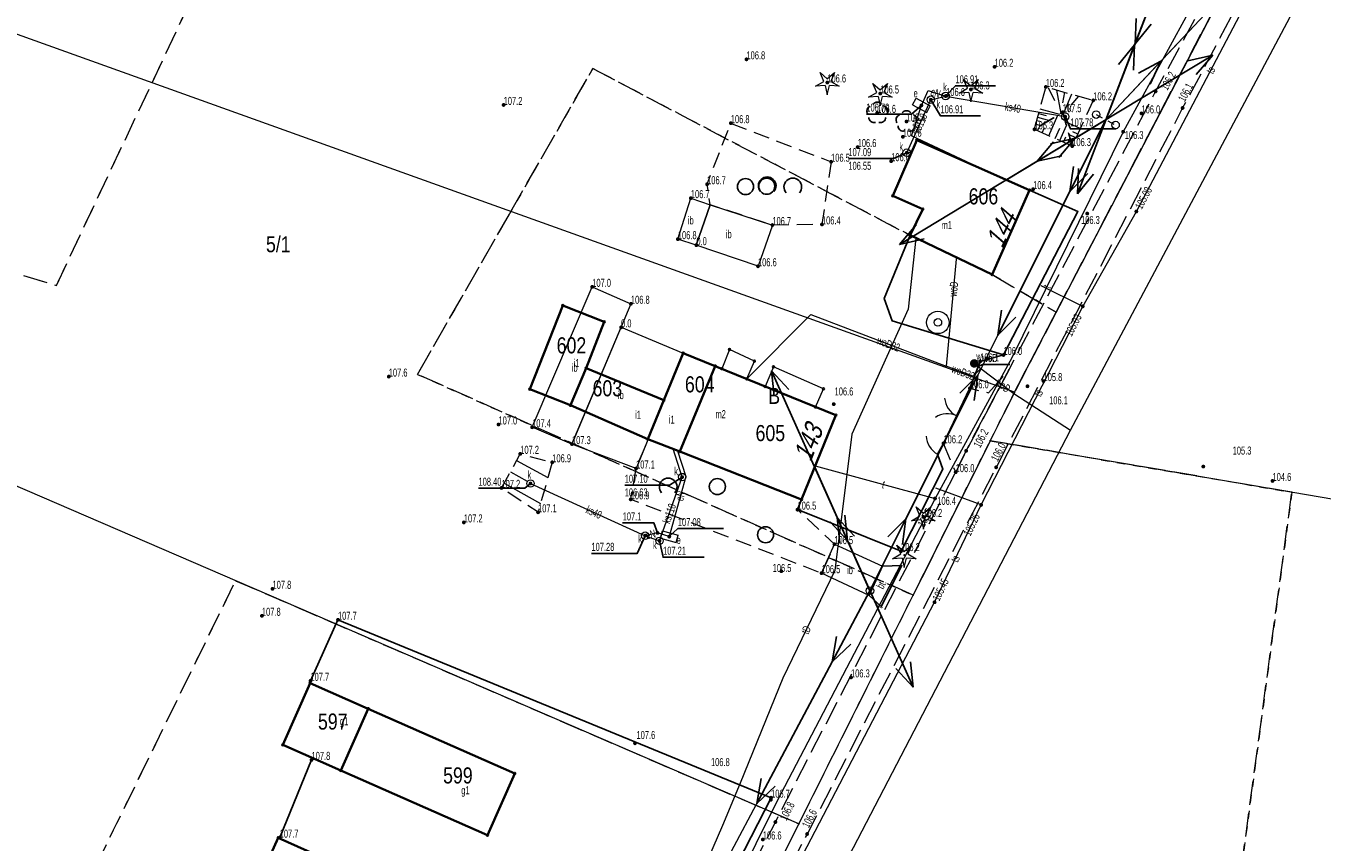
# Model space of a CAD drawing. Header units: inches. Extents: x 6497603 to 6502483, y 5925790 to 5934357.
# Tile 45 of 256: x 6499450 to 6499571, y 5926829 to 5926905. Entities that reach past the tile are written whole.
import ezdxf
from ezdxf.enums import TextEntityAlignment as Align

# ---------------------------------------------------------------- set-up
doc = ezdxf.new("R2010")
doc.units = ezdxf.units.IN
doc.header["$MEASUREMENT"] = 0
for name, pattern in [('1.5_0.75', [2.25, 1.5, -0.75]), ('2.25_0.75', [3, 2.25, -0.75]), ('219-1000', [0, 0]), ('egkk-1000', [3, 2.25, -0.75]), ('egug-1000', [1.5, 0.75, -0.75]), ('otob_1000', [0, 0]), ('otof_1000', [0, 0]), ('suep_nn_1000', [0, 0]), ('supp_1000', [1.25, 0.625, -0.625])]:
    doc.linetypes.add(name, pattern=pattern)
for name, color, linetype in [('000 Inne (niezydentyfikowane)', 7, 'Continuous'), ('203-punkt graniczny', 7, 'Continuous'), ('210-oznaczenie konturu użytku gruntowego', 7, 'Continuous'), ('211-numer działki ewidencyjnej', 7, 'Continuous'), ('217-kontur klasyfikacyjny', 7, 'Continuous'), ('218-kontur użytku gruntowego', 7, 'Continuous'), ('219-działka ewidencyjna', 7, 'Continuous'), ('238-Punkt adresowy budynku', 7, 'Continuous'), ('312-budynek ewidencyjny', 7, 'Continuous'), ('312-oznaczenie budynku ewidencyjnego', 7, 'Continuous'), ('312-oznaczenie budynku ewidencyjnego-Atr117', 7, 'Continuous'), ('brama', 7, 'Continuous'), ('drzewo iglaste', 7, 'Continuous'), ('drzewo liściaste', 7, 'Continuous'), ('furtka', 7, 'Continuous'), ('inna budowla', 7, 'Continuous'), ('inna budowla-Atr17', 7, 'Continuous'), ('inny obiekt trwale związany z budynkiem (powierzchnia)', 7, 'Continuous'), ('jezdnia', 7, 'Continuous'), ('krawężnik', 7, 'Continuous'), ('obszar utwardzony', 7, 'Continuous'), ('obszar utwardzony-Atr17', 7, 'Continuous'), ('ogrodzenie trwałe', 7, 'Continuous'), ('pikieta naturalna', 7, 'Continuous'), ('pikieta naturalna-Atr2', 7, 'Continuous'), ('przewód elektroenergetyczny niskiego napięcia', 7, 'Continuous'), ('przewód elektroenergetyczny podziemny', 7, 'Continuous'), ('przewód elektroenergetyczny podziemny-Atr1', 7, 'Continuous'), ('przewód kanalizacyjny', 7, 'Continuous'), ('przewód kanalizacyjny-Atr1', 7, 'Continuous'), ('przewód telekomunikacyjny podziemny', 7, 'Continuous'), ('przewód telekomunikacyjny podziemny-Atr1', 7, 'Continuous'), ('przewód wodociągowy', 7, 'Continuous'), ('przewód wodociągowy-Atr1', 7, 'Continuous'), ('Punkt budynku', 7, 'Continuous'), ('rzędna', 7, 'Continuous'), ('rzędna-Atr2', 7, 'Continuous'), ('rzędna-Atr3', 7, 'Continuous'), ('skarpa nieumocniona', 7, 'Continuous'), ('studnia kanalizacyjna', 7, 'Continuous'), ('studnia kanalizacyjna-Atr17', 7, 'Continuous'), ('studnia zwykła', 7, 'Continuous'), ('szafa elektroenergetyczna lub kontener', 7, 'Continuous'), ('szafa elektroenergetyczna lub kontener-Atr17', 7, 'Continuous'), ('słup przewodów napowietrznych', 7, 'Continuous'), ('zadrzewienie  zakrzewienie', 7, 'Continuous'), ('zasuwa lub zawór', 7, 'Continuous'), ('zasuwa lub zawór-Atr17', 7, 'Continuous')]:
    doc.layers.add(name, color=color, linetype=linetype)
doc.styles.get("Standard").update_dxf_attribs({"font": 'arial.ttf'})
doc.linetypes.add('902-1000', pattern='A,5,0,[1,ksztalty.shx,S=1,R=0,X=0,Y=0],5', length=10)

# ---------------------------------------------------------------- blocks, each defined once
blk = doc.blocks.new('203')
at = {"linetype": 'Continuous', "lineweight": 0}
h = blk.add_hatch(color=0, dxfattribs=at)
edge = h.paths.add_edge_path()
edge.add_arc((0, 0), 0.09, 0, 360)
blk = doc.blocks.new('PUNKTBUD')
at = {"color": 0}
blk.add_circle((0, 0), 0.09, dxfattribs=at)
blk = doc.blocks.new('PW01')
at = {"linetype": 'Continuous', "lineweight": 13}
h = blk.add_hatch(color=0, dxfattribs=at)
edge = h.paths.add_edge_path()
edge.add_arc((0, 0), 0.18, 0, 360)
blk = doc.blocks.new('US13')
at = {"color": 0, "linetype": 'Continuous', "lineweight": 13}
for radius in [1.05, 0.35]:
    blk.add_circle((0, 0), radius, dxfattribs=at)
blk = doc.blocks.new('US15')
at = {"color": 0, "linetype": 'Continuous', "lineweight": 13}
blk.add_circle((0, 0), 0.35, dxfattribs=at)
blk = doc.blocks.new('US18')
at = {"color": 0, "linetype": 'Continuous', "lineweight": 13}
for p, q in [((-0.75, -0.35), (-0.75, 0.35)), ((-0.75, 0.35), (0.75, 0.35)), ((0.75, -0.35), (0.75, 0.35)), ((-0.75, -0.35), (0.75, -0.35))]:
    blk.add_line(p, q, dxfattribs=at)
blk = doc.blocks.new('OP011')
at = {"linetype": 'Continuous', "lineweight": 13}
h = blk.add_hatch(color=0, dxfattribs=at)
edge = h.paths.add_edge_path()
edge.add_arc((0, 0), 0.1, 0, 360)
at = {"color": 0, "linetype": 'Continuous', "lineweight": 13}
for p, q in [((-1.099, -0.357), (-0.324, 0.105)), ((-0.324, 0.105), (-0.679, 0.935)), ((-0.679, 0.935), (0, 0.341)), ((0, 0.341), (0.679, 0.935)), ((0.679, 0.935), (0.324, 0.105)), ((0.324, 0.105), (1.099, -0.357)), ((-0.2, -0.275), (-1.099, -0.357)), ((-0.2, -0.275), (0, -1.155)), ((0, -1.155), (0.2, -0.275)), ((1.099, -0.357), (0.2, -0.275))]:
    blk.add_line(p, q, dxfattribs=at)
blk = doc.blocks.new('OP021')
at = {"linetype": 'Continuous', "lineweight": 13}
h = blk.add_hatch(color=0, dxfattribs=at)
edge = h.paths.add_edge_path()
edge.add_arc((0, 0), 0.1, 0, 360)
at = {"color": 0, "linetype": 'Continuous', "lineweight": -3}
for centre, start, end in [((-0.476, 0.154), 110.388, 213.756), ((0, 0.5), 38.316, 141.684), ((0.476, 0.154), 326.244, 69.612), ((-0.294, -0.404), 182.272, 285.64), ((0.294, -0.404), 254.36, 357.728), ((0.294, -0.404), 254.36, 357.728)]:
    blk.add_arc(centre, 0.5, start, end, dxfattribs=at)
blk = doc.blocks.new('US25')
at = {"linetype": 'Continuous', "lineweight": 13}
h = blk.add_hatch(color=0, dxfattribs=at)
edge = h.paths.add_edge_path()
edge.add_arc((0, 0), 0.4, 0, 360)
blk = doc.blocks.new('SM05')
at = {"color": 0, "linetype": 'Continuous', "lineweight": 13}
blk.add_circle((0, 0), 0.35, dxfattribs=at)
blk = doc.blocks.new('SUEP1')
at = {"color": 0, "linetype": 'Continuous'}
for p, q in [((0, 0), (7.5, 0)), ((7.5, 0), (5.25, 0.75)), ((7.5, 0), (5.25, -0.75)), ((7.5, 0), (22.5, 0)), ((22.5, 0), (20.25, 0.75)), ((22.5, 0), (20.25, -0.75))]:
    blk.add_line(p, q, dxfattribs=at)
blk = doc.blocks.new('OTZK1')
at = {"color": 0, "linetype": 'Continuous'}
blk.add_circle((0, 0), 0.75, dxfattribs=at)
blk = doc.blocks.new('OTZK2')
at = {"color": 0, "linetype": 'Continuous'}
blk.add_arc((0, 0), 0.825, 318.85, 221.162, dxfattribs=at)
blk = doc.blocks.new('OK02')
at = {"color": 0, "linetype": 'Continuous', "lineweight": 0}
for centre, start, end in [((-2, 0), 0, 60), ((2, 0), 120, 180)]:
    blk.add_arc(centre, 2, start, end, dxfattribs=at)
blk = doc.blocks.new('OK04')
at = {"color": 0, "linetype": 'Continuous', "lineweight": 0}
blk.add_arc((2, 0), 2, 120, 180, dxfattribs=at)

msp = doc.modelspace()

# ---------------------------------------------------------------- linework, layer by layer
at = {"layer": '000 Inne (niezydentyfikowane)', "color": 7, "linetype": 'Continuous', "lineweight": 18, "flags": 128}
for points in [[(6499545.37, 5926899.56), (6499545.96, 5926898.35)], [(6499546.15, 5926899.33), (6499546.54, 5926897.15)], [(6499546.88, 5926899.13), (6499546.71, 5926898.14)], [(6499547.55, 5926898.94), (6499546.77, 5926897.08)], [(6499548.2, 5926898.76), (6499547.49, 5926897.92)], [(6499544.38, 5926896.79), (6499545.47, 5926896.5)], [(6499544.47, 5926897.13), (6499545.18, 5926896.95)], [(6499544.59, 5926897.57), (6499546.43, 5926897.08)], [(6499545.41, 5926895.07), (6499546.25, 5926896.98)], [(6499544.21, 5926896.14), (6499544.67, 5926896.02)], [(6499544.3, 5926896.5), (6499544.71, 5926896.39)], [(6499544.38, 5926895.53), (6499544.57, 5926895.95)], [(6499544.79, 5926895.35), (6499545.01, 5926895.85)], [(6499546.01, 5926894.81), (6499546.44, 5926895.78)], [(6499546.44, 5926894.62), (6499547.07, 5926896.03)], [(6499548.36, 5926895.74), (6499546.97, 5926896.37)], [(6499546.79, 5926894.46), (6499547.01, 5926894.96)], [(6499547.15, 5926894.3), (6499547.4, 5926894.86)], [(6499547.96, 5926894.86), (6499547.31, 5926895.15)], [(6499547.73, 5926894.35), (6499547.51, 5926894.45)], [(6499547.84, 5926894.6), (6499547.63, 5926894.7)], [(6499548.13, 5926895.22), (6499547.65, 5926895.44)], [(6499495.75, 5926864.76), (6499498.67, 5926863.15)], [(6499495.17, 5926863.7), (6499496.75, 5926862.83)], [(6499494.58, 5926862.63), (6499497.99, 5926860.75)]]:
    msp.add_lwpolyline(points, dxfattribs=at)
at = {"layer": '217-kontur klasyfikacyjny', "color": 3, "linetype": 'egkk-1000', "lineweight": 18, "flags": 128}
for points in [[(6499461.73, 5926900.02), (6499478.25, 5926935.06)], [(6499546.11, 5926878.6), (6499561.31, 5926907.78)], [(6499374.97, 5926904.24), (6499452.8, 5926881.1)], [(6499495.22, 5926888), (6499502.88, 5926901.33)], [(6499502.88, 5926901.33), (6499532.48, 5926885.77)], [(6499452.8, 5926881.1), (6499461.73, 5926900.02)], [(6499486.5, 5926872.79), (6499495.22, 5926888)], [(6499532.48, 5926885.77), (6499540.13, 5926882.1)], [(6499540.13, 5926882.1), (6499546.11, 5926878.6)], [(6499546.11, 5926878.6), (6499542.22, 5926871.13)], [(6499532.76, 5926852.18), (6499486.5, 5926872.79)], [(6499542.22, 5926871.13), (6499539.95, 5926866.59)], [(6499539.95, 5926866.59), (6499532.76, 5926852.18)], [(6499568.1, 5926861.79), (6499539.95, 5926866.59)], [(6499551.46, 5926737.46), (6499568.1, 5926861.79)], [(6499451.2, 5926816.1), (6499469.53, 5926853.53)], [(6499469.53, 5926853.53), (6499522.1, 5926830.83)], [(6499522.1, 5926830.83), (6499532.76, 5926852.18)], [(6499516.19, 5926819.07), (6499522.1, 5926830.83)]]:
    msp.add_lwpolyline(points, dxfattribs=at)
at = {"layer": '218-kontur użytku gruntowego', "color": 3, "linetype": 'egug-1000', "lineweight": 18, "flags": 128}
for points in [[(6499461.73, 5926900.02), (6499478.25, 5926935.06)], [(6499561.31, 5926907.78), (6499546.11, 5926878.6)], [(6499374.97, 5926904.24), (6499452.8, 5926881.1)], [(6499502.88, 5926901.33), (6499495.22, 5926888)], [(6499532.48, 5926885.77), (6499502.88, 5926901.33)], [(6499452.8, 5926881.1), (6499461.73, 5926900.02)], [(6499495.22, 5926888), (6499486.5, 5926872.79)], [(6499540.13, 5926882.1), (6499532.48, 5926885.77)], [(6499546.11, 5926878.6), (6499540.13, 5926882.1)], [(6499542.22, 5926871.13), (6499546.11, 5926878.6)], [(6499486.5, 5926872.79), (6499532.76, 5926852.18)], [(6499539.95, 5926866.59), (6499542.22, 5926871.13)], [(6499532.76, 5926852.18), (6499539.95, 5926866.59)], [(6499539.95, 5926866.59), (6499568.1, 5926861.79)], [(6499568.1, 5926861.79), (6499551.46, 5926737.46)], [(6499451.2, 5926816.1), (6499469.53, 5926853.53)], [(6499469.53, 5926853.53), (6499522.1, 5926830.83)], [(6499522.1, 5926830.83), (6499532.76, 5926852.18)], [(6499516.19, 5926819.07), (6499522.1, 5926830.83)]]:
    msp.add_lwpolyline(points, dxfattribs=at)
at = {"layer": '219-działka ewidencyjna', "color": 3, "linetype": '219-1000', "lineweight": 18, "flags": 128}
for points in [[(6499542.22, 5926871.13), (6499386.69, 5926926.96)], [(6499561.31, 5926907.78), (6499546.11, 5926878.6)], [(6499522.1, 5926830.83), (6499370.8, 5926896.16)], [(6499542.22, 5926871.13), (6499546.11, 5926878.6)], [(6499542.22, 5926871.13), (6499539.95, 5926866.59)], [(6499539.95, 5926866.59), (6499532.76, 5926852.18)], [(6499779.95, 5926825.6), (6499539.95, 5926866.59)], [(6499522.1, 5926830.83), (6499532.76, 5926852.18)], [(6499522.1, 5926830.83), (6499516.19, 5926819.07)]]:
    msp.add_lwpolyline(points, dxfattribs=at)
at = {"layer": '312-budynek ewidencyjny', "color": 7, "linetype": 'Continuous', "lineweight": 35, "flags": 128}
for points in [[(6499530.86, 5926889.45), (6499533.1, 5926894.66)], [(6499533.1, 5926894.66), (6499543.63, 5926889.99)], [(6499533.65, 5926888.21), (6499530.86, 5926889.45)], [(6499543.63, 5926889.99), (6499540.13, 5926882.1)], [(6499532.48, 5926885.77), (6499533.65, 5926888.21)], [(6499540.13, 5926882.1), (6499532.48, 5926885.77)], [(6499496.98, 5926871.4), (6499500.06, 5926879.22)], [(6499500.06, 5926879.22), (6499503.93, 5926877.69)], [(6499503.93, 5926877.69), (6499502.23, 5926873.38)], [(6499509.49, 5926870.38), (6499511.3, 5926874.78)], [(6499511.3, 5926874.78), (6499514.28, 5926873.57)], [(6499502.23, 5926873.38), (6499500.79, 5926869.9)], [(6499500.79, 5926869.9), (6499502.23, 5926873.38)], [(6499502.23, 5926873.38), (6499509.49, 5926870.38)], [(6499514.28, 5926873.57), (6499510.98, 5926865.58)], [(6499510.98, 5926865.58), (6499514.28, 5926873.57)], [(6499514.28, 5926873.57), (6499525.54, 5926868.97)], [(6499500.79, 5926869.9), (6499496.98, 5926871.4)], [(6499509.49, 5926870.38), (6499508, 5926866.75)], [(6499508, 5926866.75), (6499509.49, 5926870.38)], [(6499508, 5926866.75), (6499500.79, 5926869.9)], [(6499525.54, 5926868.97), (6499522.34, 5926861.12)], [(6499510.98, 5926865.58), (6499508, 5926866.75)], [(6499522.34, 5926861.12), (6499510.98, 5926865.58)], [(6499473.94, 5926838.2), (6499476.48, 5926843.97)], [(6499476.48, 5926843.97), (6499481.89, 5926841.58)], [(6499481.89, 5926841.58), (6499479.34, 5926835.82)], [(6499479.34, 5926835.82), (6499481.89, 5926841.58)], [(6499481.89, 5926841.58), (6499495.57, 5926835.54)], [(6499479.34, 5926835.82), (6499473.94, 5926838.2)], [(6499493.03, 5926829.78), (6499479.34, 5926835.82)], [(6499495.57, 5926835.54), (6499493.03, 5926829.78)], [(6499467.36, 5926815.84), (6499473.51, 5926829.53)], [(6499473.51, 5926829.53), (6499480.08, 5926826.58)]]:
    msp.add_lwpolyline(points, dxfattribs=at)
at = {"layer": 'brama', "color": 7, "linetype": 'otob_1000', "lineweight": 18, "flags": 128}
msp.add_lwpolyline([(6499535.59, 5926866.35), (6499538.06, 5926871.49)], dxfattribs=at)
at = {"layer": 'furtka', "color": 7, "linetype": 'otof_1000', "lineweight": 18, "flags": 128}
msp.add_lwpolyline([(6499535.04, 5926865.33), (6499535.59, 5926866.35)], dxfattribs=at)
at = {"layer": 'inna budowla', "color": 7, "linetype": 'Continuous', "lineweight": 18, "flags": 128}
for points in [[(6499512.01, 5926889.24), (6499513.83, 5926888.61), (6499512.52, 5926884.85), (6499510.8, 5926885.41)], [(6499513.83, 5926888.61), (6499519.62, 5926886.73), (6499518.28, 5926882.88), (6499512.52, 5926884.85)], [(6499502.81, 5926880.96), (6499506.42, 5926879.38), (6499500.92, 5926866.28), (6499497.2, 5926867.85)], [(6499505.5, 5926877.19), (6499511.3, 5926874.78), (6499506.9, 5926864), (6499500.92, 5926866.28)], [(6499525.41, 5926856.94), (6499529.9, 5926854.88), (6499528.65, 5926852.15), (6499524.21, 5926854.23)]]:
    msp.add_lwpolyline(points, close=True, dxfattribs=at)
at = {"layer": 'inny obiekt trwale związany z budynkiem (powierzchnia)', "color": 7, "linetype": 'Continuous', "lineweight": 18, "flags": 128}
for points in [[(6499517.25, 5926872.36), (6499517.94, 5926874.03), (6499515.62, 5926875.1), (6499514.9, 5926873.32)], [(6499523.65, 5926869.74), (6499524.39, 5926871.44), (6499519.72, 5926873.5), (6499518.95, 5926871.66)]]:
    msp.add_lwpolyline(points, close=True, dxfattribs=at)
at = {"layer": 'jezdnia', "color": 7, "linetype": '2.25_0.75', "lineweight": 18, "flags": 128}
for points in [[(6499594.03, 5926968.7), (6499608.23, 5926993.94), (6499613.41, 5927002.04), (6499621.69, 5927012.54), (6499628.91, 5927020.73), (6499658.69, 5927052.27), (6499694.42, 5927090.04), (6499695.69, 5927091.56), (6499696.52, 5927093.01), (6499697.02, 5927094.8), (6499696.81, 5927096.76), (6499696.37, 5927097.93), (6499704.45, 5927090.13), (6499702.54, 5927090.13), (6499699.95, 5927089.7), (6499698.13, 5927088.81), (6499696.7, 5927087.61), (6499661, 5927050.2), (6499630.74, 5927018.76), (6499623.79, 5927010.65), (6499615.99, 5927000.19), (6499611.02, 5926992.4), (6499596.89, 5926966.68), (6499595.17, 5926963.14), (6499590.87, 5926956.04), (6499575.19, 5926930.08), (6499557.91, 5926897.66), (6499540.5, 5926864.11), (6499522.86, 5926829.88), (6499504.38, 5926794.53), (6499497.13, 5926781.9), (6499486.68, 5926762.57), (6499470.04, 5926728.71), (6499451.61, 5926693.91), (6499434.24, 5926660.55), (6499433.39, 5926658.93), (6499431.73, 5926655.84), (6499416.3, 5926625.21), (6499397.09, 5926589.53), (6499378.41, 5926553.68), (6499360.52, 5926518.54), (6499343.42, 5926486.51), (6499324.35, 5926453.27), (6499305.79, 5926421.82), (6499289.18, 5926391.25), (6499285.67, 5926384.56), (6499285.25, 5926381.1), (6499285.74, 5926379.01), (6499286.56, 5926377.39), (6499288.53, 5926375.93), (6499289.57, 5926374.85), (6499272.96, 5926374.41), (6499273.92, 5926374.76), (6499276.08, 5926375.76), (6499277.62, 5926377.1), (6499278.75, 5926378.57), (6499282.19, 5926385.71), (6499303.36, 5926423.18), (6499322, 5926454.56), (6499322.53, 5926455.52), (6499326.43, 5926462.52), (6499337.21, 5926481.97), (6499339.91, 5926486.81), (6499340.48, 5926487.84), (6499346.96, 5926500.28), (6499350.25, 5926506.59), (6499357.34, 5926520.19), (6499365.04, 5926534.01), (6499367.84, 5926539.94), (6499375.48, 5926555.45), (6499394.05, 5926591.24), (6499407.27, 5926615.69), (6499411.12, 5926622.8), (6499413.34, 5926626.91), (6499431.25, 5926661.81), (6499448.95, 5926695.56), (6499466.94, 5926730.26), (6499483.97, 5926764.32), (6499493.97, 5926782.93), (6499502.02, 5926796.26), (6499505.18, 5926802.4), (6499507.13, 5926806.18), (6499519.9, 5926831), (6499536.73, 5926863.66), (6499537.71, 5926865.65), (6499541.71, 5926873.24), (6499555.39, 5926899.21), (6499563.48, 5926914.1), (6499567.48, 5926921.45), (6499572.99, 5926931.59)], [(6499541.71, 5926873.24), (6499537.71, 5926865.65), (6499536.73, 5926863.66), (6499535.59, 5926866.35), (6499538.06, 5926871.49), (6499539.79, 5926871.07)]]:
    msp.add_lwpolyline(points, close=True, dxfattribs=at)
at = {"layer": 'krawężnik', "color": 7, "linetype": 'Continuous', "lineweight": 25, "flags": 128}
msp.add_lwpolyline([(6499529.9, 5926854.88), (6499531.69, 5926854.96), (6499529.78, 5926851.12), (6499528.65, 5926852.15)], dxfattribs=at)
at = {"layer": 'obszar utwardzony', "color": 7, "linetype": '2.25_0.75', "lineweight": 18, "flags": 128}
msp.add_lwpolyline([(6499528.65, 5926852.15), (6499529.9, 5926854.88), (6499531.69, 5926854.96), (6499529.78, 5926851.12)], close=True, dxfattribs=at)
at = {"layer": 'ogrodzenie trwałe', "color": 7, "linetype": '902-1000', "lineweight": 25, "flags": 128}
for points in [[(6499543.63, 5926889.99), (6499548.14, 5926887.99), (6499541.19, 5926874.6), (6499539.02, 5926874), (6499538.06, 5926871.49), (6499535.59, 5926866.35), (6499535.04, 5926865.33), (6499535.54, 5926863.95), (6499531.63, 5926856.29), (6499521.97, 5926860.16), (6499522.34, 5926861.12)], [(6499532.48, 5926885.77), (6499530.06, 5926879.86), (6499530.8, 5926877.79), (6499541.19, 5926874.6)], [(6499476.51, 5926844.18), (6499479.08, 5926849.88), (6499519.5, 5926833.27), (6499507.04, 5926808.91), (6499505.19, 5926809.84)], [(6499473.64, 5926829.54), (6499476.61, 5926836.8)]]:
    msp.add_lwpolyline(points, dxfattribs=at)
at = {"layer": 'przewód elektroenergetyczny niskiego napięcia', "color": 1, "linetype": 'suep_nn_1000', "lineweight": 18, "flags": 128}
for points in [[(6499550.75, 5926896.56), (6499584.26, 5926932.23)], [(6499550.75, 5926896.56), (6499556.15, 5926910.65)], [(6499528.73, 5926852.59), (6499550.75, 5926896.56)], [(6499541.46, 5926890.95), (6499550.75, 5926896.56)], [(6499528.73, 5926852.59), (6499523.57, 5926864.13)], [(6499505.49, 5926808.84), (6499528.73, 5926852.59)]]:
    msp.add_lwpolyline(points, dxfattribs=at)
at = {"layer": 'przewód elektroenergetyczny podziemny', "color": 1, "linetype": 'Continuous', "lineweight": 18, "flags": 128}
for points in [[(6499533.53, 5926897.9), (6499534.17, 5926899.29), (6499535.79, 5926898.77)], [(6499539.31, 5926891.9), (6499532.6, 5926895.05), (6499533.53, 5926897.9)], [(6499510.78, 5926865.66), (6499511.54, 5926863.26), (6499510, 5926857.64)], [(6499510, 5926857.64), (6499508.9, 5926857.99), (6499507.75, 5926857.73)]]:
    msp.add_lwpolyline(points, dxfattribs=at)
at = {"layer": 'przewód kanalizacyjny', "color": 34, "linetype": 'Continuous', "lineweight": 18, "flags": 128}
for points in [[(6499532.16, 5926893.48), (6499534.41, 5926898.43), (6499535.79, 5926898.77)], [(6499535.79, 5926898.77), (6499546.95, 5926896.85)], [(6499532.58, 5926893.46), (6499532.16, 5926893.48)], [(6499511.2, 5926863.2), (6499510.35, 5926865.83)], [(6499507.75, 5926857.73), (6499509.09, 5926857.25), (6499511.2, 5926863.2)], [(6499497.05, 5926862.6), (6499507.75, 5926857.73)]]:
    msp.add_lwpolyline(points, dxfattribs=at)
at = {"layer": 'przewód telekomunikacyjny podziemny', "color": 30, "linetype": 'Continuous', "lineweight": 18, "flags": 128}
for points in [[(6499548.59, 5926879.14), (6499553.59, 5926887.99), (6499564.81, 5926909.31), (6499560.85, 5926911.33)], [(6499559.66, 5926908.84), (6499552.36, 5926895.44), (6499541.98, 5926874.33), (6499534.8, 5926861.2), (6499520.03, 5926832.9), (6499514.12, 5926820.99), (6499513.73, 5926821.18)], [(6499533.01, 5926885.52), (6499532.29, 5926878.87), (6499527.05, 5926867.2), (6499525.44, 5926854.47), (6499520.61, 5926844.43), (6499516.62, 5926834.63), (6499514.98, 5926830.68), (6499511.54, 5926822.78)], [(6499539.1, 5926860.6), (6499548.59, 5926879.14), (6499544.7, 5926881.05)], [(6499523.62, 5926864.26), (6499534.8, 5926861.2)], [(6499516.35, 5926816.16), (6499534.76, 5926851.52), (6499539.1, 5926860.6), (6499534.88, 5926862.17)]]:
    msp.add_lwpolyline(points, dxfattribs=at)
at = {"layer": 'przewód wodociągowy', "color": 5, "linetype": 'Continuous', "lineweight": 18, "flags": 128}
for points in [[(6499333.02, 5926462.76), (6499339.26, 5926474.09), (6499356.77, 5926507.41), (6499373.17, 5926536.57), (6499378.67, 5926551.82), (6499396.89, 5926586.04), (6499417.9, 5926623.29), (6499435.57, 5926657.76), (6499453.6, 5926690.96), (6499471.3, 5926724.21), (6499485, 5926750.86), (6499506.34, 5926790.94), (6499527.19, 5926828.61), (6499547.46, 5926867.59), (6499579.5, 5926927.92), (6499588.02, 5926942.72), (6499598.56, 5926963.62), (6499618.91, 5926997.07), (6499631.44, 5927014.31), (6499646.22, 5927020.61), (6499677.68, 5927036.09)], [(6499536.81, 5926883.69), (6499536.78, 5926883.53), (6499535.85, 5926873.57)], [(6499517.25, 5926872.36), (6499523.22, 5926878.37), (6499535.85, 5926873.57)], [(6499538.46, 5926873.81), (6499539.09, 5926873.33)], [(6499539.09, 5926873.33), (6499538.37, 5926872.61), (6499535.85, 5926873.57)], [(6499539.09, 5926873.33), (6499542.16, 5926870.99), (6499547.46, 5926867.59)]]:
    msp.add_lwpolyline(points, dxfattribs=at)
at = {"layer": 'przewód wodociągowy-Atr1', "color": 5, "flags": 128}
msp.add_lwpolyline([(6499538.82, 5926873.53), (6499539.24, 5926873.7), (6499541.768, 5926873.7)], dxfattribs=at)
at = {"layer": 'rzędna-Atr2', "color": 7, "flags": 128}
for points in [[(6499535.79, 5926898.77), (6499536.71, 5926899.73), (6499540.45, 5926899.73)], [(6499533.53, 5926897.9), (6499532.61, 5926897.09), (6499528.391, 5926897.09)], [(6499534.41, 5926898.43), (6499535.31, 5926896.93), (6499539.05, 5926896.93)], [(6499546.95, 5926896.85), (6499547.44, 5926895.71), (6499551.715, 5926895.71)], [(6499532.16, 5926893.48), (6499530.94, 5926892.93), (6499526.713, 5926892.93)], [(6499511.2, 5926863.2), (6499510.02, 5926862.44), (6499505.841, 5926862.44)], [(6499497.05, 5926862.6), (6499496.51, 5926862.16), (6499492.195, 5926862.16)], [(6499508.9, 5926857.99), (6499508.57, 5926858.92), (6499505.648, 5926858.92)], [(6499510, 5926857.64), (6499510.8, 5926858.39), (6499515.067, 5926858.39)], [(6499507.75, 5926857.73), (6499507.01, 5926856.08), (6499502.735, 5926856.08)], [(6499509.09, 5926857.25), (6499509.42, 5926855.72), (6499513.256, 5926855.72)]]:
    msp.add_lwpolyline(points, dxfattribs=at)
at = {"layer": 'skarpa nieumocniona', "color": 7, "linetype": '1.5_0.75', "lineweight": 18, "flags": 128}
for points in [[(6499549.57, 5926898.37), (6499547.61, 5926894.1), (6499546.72, 5926897.26), (6499544.08, 5926895.66), (6499545.14, 5926899.62)], [(6499549.57, 5926898.37), (6499547.61, 5926894.1), (6499546.72, 5926897.26), (6499544.08, 5926895.66), (6499545.14, 5926899.62)], [(6499547.61, 5926894.1), (6499544.08, 5926895.66), (6499546.72, 5926897.26)], [(6499547.61, 5926894.1), (6499544.08, 5926895.66), (6499546.72, 5926897.26)], [(6499499.08, 5926864.58), (6499497.75, 5926859.91), (6499494.34, 5926862.19), (6499496.09, 5926865.37)], [(6499499.08, 5926864.58), (6499497.75, 5926859.91), (6499494.34, 5926862.19), (6499496.09, 5926865.37)]]:
    msp.add_lwpolyline(points, close=True, dxfattribs=at)
at = {"layer": 'słup przewodów napowietrznych', "color": 7, "linetype": 'supp_1000', "lineweight": 18, "flags": 128}
msp.add_lwpolyline([(6499549.84, 5926897.04), (6499551.65, 5926896.07)], dxfattribs=at)
at = {"layer": 'zadrzewienie  zakrzewienie', "color": 7, "linetype": '1.5_0.75', "lineweight": 18, "flags": 128}
for points in [[(6499525.1, 5926892.64), (6499524.25, 5926886.79), (6499519.62, 5926886.73), (6499513.83, 5926888.61), (6499513.53, 5926890.54), (6499515.74, 5926896.24)], [(6499522.34, 5926861.12), (6499521.97, 5926860.16), (6499525.41, 5926856.94), (6499524.21, 5926854.23), (6499506.4, 5926861.12), (6499506.9, 5926864), (6499508.05, 5926866.73)]]:
    msp.add_lwpolyline(points, close=True, dxfattribs=at)

# ---------------------------------------------------------------- block references
at = {"layer": '203-punkt graniczny', "color": 7, "linetype": 'Continuous', "lineweight": 18}
for p in [(6499546.11, 5926878.6), (6499532.76, 5926852.18)]:
    msp.add_blockref('203', p, dxfattribs=at)
at = {"layer": '203-punkt graniczny', "color": 3, "linetype": 'Continuous', "lineweight": 18}
for p in [(6499542.22, 5926871.13), (6499539.95, 5926866.59), (6499522.1, 5926830.83)]:
    msp.add_blockref('203', p, dxfattribs=at)
at = {"layer": 'brama', "color": 7, "linetype": 'Continuous', "lineweight": 18, "rotation": 64.334}
msp.add_blockref('OK02', (6499536.825, 5926868.92), dxfattribs=at)
at = {"layer": 'drzewo iglaste', "color": 94, "linetype": 'Continuous', "lineweight": 18}
for p in [(6499524.75, 5926900.04), (6499538.15, 5926899.39), (6499529.69, 5926899.01), (6499533.72, 5926859.48), (6499531.93, 5926855.92)]:
    msp.add_blockref('OP011', p, dxfattribs=at)
at = {"layer": 'drzewo liściaste', "color": 94, "linetype": 'Continuous', "lineweight": 18}
for p in [(6499529.41, 5926897.2), (6499532.14, 5926896.4)]:
    msp.add_blockref('OP021', p, dxfattribs=at)
at = {"layer": 'furtka', "color": 7, "linetype": 'Continuous', "lineweight": 18, "rotation": 61.666}
msp.add_blockref('OK04', (6499535.04, 5926865.33), dxfattribs=at)
at = {"layer": 'pikieta naturalna', "color": 7, "linetype": 'Continuous', "lineweight": 13}
for p in [(6499517.2, 5926902.2), (6499540.36, 5926901.5), (6499524.75, 5926900.04), (6499529.69, 5926899.01), (6499538.15, 5926899.39), (6499545.14, 5926899.62), (6499555.39, 5926899.21), (6499494.54, 5926897.94), (6499535.84, 5926898.78), (6499549.57, 5926898.37), (6499529.41, 5926897.2), (6499546.72, 5926897.26), (6499554.07, 5926897.15), (6499557.91, 5926897.66), (6499515.74, 5926896.24), (6499532.14, 5926896.4), (6499544.08, 5926895.66), (6499552.36, 5926895.44), (6499531.8, 5926894.97), (6499547.61, 5926894.1), (6499527.58, 5926894.01), (6499525.1, 5926892.64), (6499530.71, 5926892.69), (6499513.53, 5926890.54), (6499512.01, 5926889.24), (6499543.96, 5926890.08), (6499549.01, 5926887.8), (6499519.62, 5926886.73), (6499524.25, 5926886.79), (6499510.8, 5926885.41), (6499512.53, 5926884.85), (6499518.28, 5926882.88), (6499502.81, 5926880.96), (6499506.42, 5926879.38), (6499505.5, 5926877.18), (6499539.02, 5926874), (6499541.19, 5926874.6), (6499483.82, 5926872.58), (6499538.06, 5926871.49), (6499543.43, 5926871.68), (6499544.93, 5926872.16), (6499525.35, 5926870.01), (6499494.06, 5926868.11), (6499497.2, 5926867.85), (6499500.92, 5926866.28), (6499535.59, 5926866.35), (6499496.09, 5926865.37), (6499537.71, 5926865.65), (6499499.08, 5926864.58), (6499506.9, 5926864), (6499540.5, 5926864.11), (6499559.84, 5926864.18), (6499536.73, 5926863.66), (6499566.3, 5926862.84), (6499494.34, 5926862.19), (6499506.4, 5926861.12), (6499534.8, 5926861.2), (6499497.75, 5926859.91), (6499521.97, 5926860.16), (6499533.72, 5926859.48), (6499490.83, 5926858.97), (6499525.41, 5926856.94), (6499531.63, 5926856.29), (6499520.46, 5926854.41), (6499524.21, 5926854.23), (6499472.97, 5926852.77), (6499471.98, 5926850.25), (6499479.08, 5926849.88), (6499526.96, 5926844.5), (6499476.51, 5926844.18), (6499506.8, 5926838.35), (6499476.61, 5926836.8), (6499519.47, 5926833.08), (6499519.5, 5926833.27), (6499519.9, 5926831), (6499473.64, 5926829.54), (6499518.73, 5926829.37), (6499522.86, 5926829.88)]:
    msp.add_blockref('PW01', p, dxfattribs=at)
at = {"layer": 'przewód elektroenergetyczny niskiego napięcia', "color": 1, "linetype": 'Continuous', "lineweight": 18}
for p, rotation in [((6499550.75, 5926896.56), 69.031), ((6499550.75, 5926896.56), 46.788), ((6499556.15, 5926910.65), 249.0309999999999), ((6499541.46, 5926890.95), 31.127), ((6499550.75, 5926896.56), 211.127), ((6499550.75, 5926896.56), 243.3979999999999), ((6499528.73, 5926852.59), 114.091), ((6499528.73, 5926852.59), 63.398), ((6499523.57, 5926864.13), 294.091), ((6499528.73, 5926852.59), 242.023)]:
    msp.add_blockref('SUEP1', p, dxfattribs=dict(at, rotation=rotation))
at = {"layer": 'Punkt budynku', "color": 5, "linetype": 'Continuous', "lineweight": 13}
for p in [(6499533.1, 5926894.66), (6499530.86, 5926889.45), (6499543.63, 5926889.99), (6499533.65, 5926888.21), (6499532.48, 5926885.77), (6499540.13, 5926882.1), (6499500.06, 5926879.22), (6499503.93, 5926877.69), (6499515.62, 5926875.1), (6499511.3, 5926874.78), (6499517.94, 5926874.03), (6499502.23, 5926873.38), (6499514.28, 5926873.57), (6499514.9, 5926873.32), (6499519.72, 5926873.5), (6499496.98, 5926871.4), (6499517.25, 5926872.36), (6499518.95, 5926871.66), (6499524.39, 5926871.44), (6499509.49, 5926870.38), (6499500.79, 5926869.9), (6499523.65, 5926869.74), (6499525.54, 5926868.97), (6499508, 5926866.75), (6499510.98, 5926865.58), (6499522.34, 5926861.12), (6499476.48, 5926843.97), (6499481.89, 5926841.58), (6499473.94, 5926838.2), (6499479.34, 5926835.82), (6499495.57, 5926835.54), (6499473.51, 5926829.53), (6499493.03, 5926829.78)]:
    msp.add_blockref('PUNKTBUD', p, dxfattribs=at)
at = {"layer": 'rzędna', "color": 1, "linetype": 'Continuous', "lineweight": 18}
for p in [(6499533.53, 5926897.9), (6499508.9, 5926857.99), (6499510, 5926857.64)]:
    msp.add_blockref('PW01', p, dxfattribs=at)
at = {"layer": 'rzędna', "color": 34, "linetype": 'Continuous', "lineweight": 18}
for p in [(6499534.41, 5926898.43), (6499535.79, 5926898.77), (6499546.95, 5926896.85), (6499532.16, 5926893.48), (6499511.2, 5926863.2), (6499497.05, 5926862.6), (6499507.75, 5926857.73), (6499509.09, 5926857.25)]:
    msp.add_blockref('PW01', p, dxfattribs=at)
at = {"layer": 'rzędna', "color": 30, "linetype": 'Continuous', "lineweight": 18}
for p in [(6499553.59, 5926887.99), (6499548.59, 5926879.14), (6499534.8, 5926861.2), (6499539.1, 5926860.6), (6499534.76, 5926851.52)]:
    msp.add_blockref('PW01', p, dxfattribs=at)
at = {"layer": 'studnia kanalizacyjna', "color": 34, "linetype": 'Continuous', "lineweight": 18}
for p in [(6499535.79, 5926898.77), (6499534.41, 5926898.43), (6499546.95, 5926896.85), (6499532.16, 5926893.48), (6499497.05, 5926862.6), (6499511.2, 5926863.2), (6499507.75, 5926857.73), (6499509.09, 5926857.25)]:
    msp.add_blockref('US15', p, dxfattribs=at)
at = {"layer": 'studnia zwykła', "color": 5, "linetype": 'Continuous', "lineweight": 18}
msp.add_blockref('US13', (6499535.07, 5926877.64), dxfattribs=at)
at = {"layer": 'szafa elektroenergetyczna lub kontener', "color": 1, "linetype": 'Continuous', "lineweight": 18}
for p, rotation in [((6499533.53, 5926897.9), 331.675), ((6499510, 5926857.64), 344.745)]:
    msp.add_blockref('US18', p, dxfattribs=dict(at, rotation=rotation))
at = {"layer": 'słup przewodów napowietrznych', "color": 7, "linetype": 'Continuous', "lineweight": 18}
for name, p in [('SM05', (6499549.84, 5926897.04)), ('SM05', (6499551.65, 5926896.07)), ('US15', (6499528.73, 5926852.59))]:
    msp.add_blockref(name, p, dxfattribs=at)
at = {"layer": 'zadrzewienie  zakrzewienie', "color": 7, "linetype": 'Continuous', "lineweight": 18}
for name, p in [('OTZK1', (6499517.116, 5926890.316)), ('OTZK2', (6499519.14, 5926890.391)), ('OTZK1', (6499519.096, 5926890.349)), ('OTZK2', (6499521.529, 5926890.282)), ('OTZK2', (6499509.899, 5926862.282)), ('OTZK1', (6499514.486, 5926862.316)), ('OTZK1', (6499518.986, 5926857.816))]:
    msp.add_blockref(name, p, dxfattribs=at)
at = {"layer": 'zasuwa lub zawór', "color": 5, "linetype": 'Continuous', "lineweight": 18}
msp.add_blockref('US25', (6499538.46, 5926873.81), dxfattribs=at)

# ---------------------------------------------------------------- texts
at = {"layer": '210-oznaczenie konturu użytku gruntowego', "color": 3, "linetype": 'Continuous', "lineweight": 18, "width": 0.79}
msp.add_text('B', height=1.5, dxfattribs=at).set_placement((6499519.24, 5926870.03))
at = {"layer": '211-numer działki ewidencyjnej', "color": 3, "linetype": 'Continuous', "lineweight": 18, "width": 0.79}
msp.add_text('5/1', height=1.5, dxfattribs=at).set_placement((6499472.36, 5926884.19))
at = {"layer": '238-Punkt adresowy budynku', "color": 7, "linetype": 'Continuous', "lineweight": 18, "oblique": 15, "width": 0.79}
for s, rotation, p in [('144', 64.045, (6499541.79, 5926885.96)), ('143', 68.629, (6499523.8, 5926866.08))]:
    msp.add_text(s, height=1.8, rotation=rotation, dxfattribs=at).set_placement(p, align=Align.CENTER)
at = {"layer": '312-oznaczenie budynku ewidencyjnego', "color": 7, "linetype": 'Continuous', "lineweight": 18, "width": 0.79}
for s, p in [('606', (6499537.94, 5926888.66)), ('602', (6499499.49, 5926874.75)), ('604', (6499511.46, 5926871.11)), ('603', (6499502.84, 5926870.74)), ('605', (6499518.05, 5926866.56)), ('597', (6499477.21, 5926839.63)), ('599', (6499488.89, 5926834.6))]:
    msp.add_text(s, height=1.5, dxfattribs=at).set_placement(p)
at = {"layer": '312-oznaczenie budynku ewidencyjnego-Atr117', "color": 7, "width": 0.667}
for s, p in [('m1', (6499535.42, 5926886.35)), ('i1', (6499506.81, 5926868.65)), ('i1', (6499509.96, 5926868.19)), ('m2', (6499514.31, 5926868.7))]:
    msp.add_text(s, height=0.75, dxfattribs=at).set_placement(p)
for s, p in [('i1', (6499501.35, 5926873.84)), ('g1', (6499479.65, 5926840.41)), ('g1', (6499490.97, 5926833.96))]:
    msp.add_text(s, height=0.75, dxfattribs=at).set_placement(p, align=Align.MIDDLE_CENTER)
at = {"layer": 'inna budowla-Atr17', "color": 7, "width": 0.667}
for p in [(6499511.74, 5926886.79), (6499515.28, 5926885.5), (6499500.9, 5926873.04), (6499505.21, 5926870.48), (6499526.59, 5926854.14)]:
    msp.add_text('ib', height=0.75, dxfattribs=at).set_placement(p)
at = {"layer": 'obszar utwardzony-Atr17', "color": 7, "width": 0.667}
msp.add_text('bt.', height=0.75, rotation=63.554, dxfattribs=at).set_placement((6499529.96, 5926852.68))
at = {"layer": 'pikieta naturalna-Atr2', "color": 7, "width": 0.667}
for s, p in [('106.8', (6499517.2, 5926902.2)), ('106.2', (6499540.36, 5926901.5)), ('106.6', (6499524.75, 5926900.04)), ('106.2', (6499545.14, 5926899.62)), ('106.5', (6499529.69, 5926899.01)), ('106.6', (6499535.84, 5926898.78)), ('106.3', (6499538.15, 5926899.39)), ('106.2', (6499549.57, 5926898.37)), ('107.2', (6499494.54, 5926897.94)), ('106.6', (6499529.41, 5926897.2)), ('107.5', (6499546.72, 5926897.26)), ('106.0', (6499554.07, 5926897.15)), ('106.8', (6499515.74, 5926896.24)), ('106.4', (6499532.14, 5926896.4)), ('106.6', (6499531.8, 5926894.97)), ('106.3', (6499544.08, 5926895.66)), ('106.3', (6499552.51, 5926894.76)), ('106.6', (6499527.58, 5926894.01)), ('106.3', (6499547.61, 5926894.1)), ('106.5', (6499525.1, 5926892.64)), ('106.6', (6499530.71, 5926892.69)), ('106.7', (6499513.53, 5926890.54)), ('106.4', (6499543.96, 5926890.08)), ('106.7', (6499512.01, 5926889.24)), ('106.7', (6499519.62, 5926886.73)), ('106.4', (6499524.25, 5926886.79)), ('106.3', (6499548.43, 5926886.83)), ('106.8', (6499510.8, 5926885.41)), ('0.0', (6499512.53, 5926884.85)), ('106.6', (6499518.28, 5926882.88)), ('107.0', (6499502.81, 5926880.96)), ('106.8', (6499506.42, 5926879.38)), ('0.0', (6499505.5, 5926877.18)), ('106.0', (6499541.19, 5926874.6)), ('106.1', (6499539.02, 5926874)), ('107.6', (6499483.82, 5926872.58)), ('105.8', (6499544.93, 5926872.16)), ('106.6', (6499525.43, 5926870.82)), ('106.0', (6499538.06, 5926871.49)), ('106.1', (6499545.45, 5926869.99)), ('107.0', (6499494.06, 5926868.11)), ('107.4', (6499497.2, 5926867.85)), ('107.3', (6499500.92, 5926866.28)), ('106.2', (6499535.59, 5926866.35)), ('107.2', (6499496.09, 5926865.37)), ('106.9', (6499499.08, 5926864.58)), ('105.3', (6499562.58, 5926865.3)), ('107.1', (6499506.9, 5926864)), ('106.0', (6499536.73, 5926863.66)), ('107.2', (6499494.34, 5926862.19)), ('104.6', (6499566.3, 5926862.84)), ('106.9', (6499506.4, 5926861.12)), ('107.1', (6499497.75, 5926859.91)), ('106.5', (6499521.97, 5926860.16)), ('106.4', (6499535.01, 5926860.61)), ('107.2', (6499490.83, 5926858.97)), ('106.2', (6499533.72, 5926859.48)), ('106.5', (6499525.41, 5926856.94)), ('106.2', (6499531.63, 5926856.29)), ('106.5', (6499519.65, 5926854.34)), ('106.5', (6499524.21, 5926854.23)), ('107.8', (6499472.97, 5926852.77)), ('107.8', (6499471.98, 5926850.25)), ('107.7', (6499479.08, 5926849.88)), ('107.7', (6499476.51, 5926844.18)), ('106.3', (6499526.96, 5926844.5)), ('107.6', (6499506.94, 5926838.75)), ('107.8', (6499476.61, 5926836.8)), ('106.8', (6499513.89, 5926836.22)), ('106.7', (6499519.5, 5926833.27)), ('107.7', (6499473.64, 5926829.54)), ('106.6', (6499518.73, 5926829.37))]:
    msp.add_text(s, height=0.75, dxfattribs=at).set_placement(p)
for s, rotation, p in [('106.2', 61.484, (6499556.48, 5926899.24)), ('106.1', 61.942, (6499558.1, 5926898.17)), ('106.2', 62.21, (6499539.01, 5926865.87)), ('106.0', 62.574, (6499540.64, 5926864.6)), ('106.8', 62.737, (6499520.93, 5926831.07)), ('106.6', 62.736, (6499523.01, 5926830.39))]:
    msp.add_text(s, height=0.75, rotation=rotation, dxfattribs=at).set_placement(p)
at = {"layer": 'przewód elektroenergetyczny podziemny-Atr1', "color": 1, "width": 0.667}
for rotation, p in [(342.204, (6499534.43, 5926899.21)), (71.927, (6499532.86, 5926895.86)), (74.676, (6499510.92, 5926861.01)), (12.739, (6499507.83, 5926857.75))]:
    msp.add_text('eN', height=0.75, rotation=rotation, dxfattribs=at).set_placement(p, align=Align.MIDDLE_LEFT)
at = {"layer": 'przewód kanalizacyjny-Atr1', "color": 34, "width": 0.667}
for s, rotation, p in [('ks40', 350.238, (6499541.34, 5926897.81)), ('ks110', 65.556, (6499533.02, 5926895.38)), ('ks40', 335.528, (6499502.29, 5926860.22)), ('ks110', 70.474, (6499509.68, 5926858.92))]:
    msp.add_text(s, height=0.75, rotation=rotation, dxfattribs=at).set_placement(p, align=Align.MIDDLE_LEFT)
at = {"layer": 'przewód telekomunikacyjny podziemny-Atr1', "color": 30, "width": 0.667}
for s, rotation, p in [('ts', 62.243, (6499560.41, 5926900.95)), ('t', 63.816, (6499545.21, 5926880.9)), ('ts', 62.894, (6499544.33, 5926870.81)), ('t', 344.693, (6499529.9, 5926862.54)), ('ts', 64.453, (6499536.58, 5926855.33)), ('t', 62.439, (6499529.5, 5926851.05)), ('tD', 64.309, (6499522.62, 5926848.62))]:
    msp.add_text(s, height=0.75, rotation=rotation, dxfattribs=at).set_placement(p, align=Align.MIDDLE_LEFT)
at = {"layer": 'przewód wodociągowy-Atr1', "color": 5, "width": 0.667}
for s, rotation, p in [('woD', 84.665, (6499536.46, 5926880.06)), ('woD32', 339.19, (6499529.44, 5926876.01)), ('woD32', 339.145, (6499536.41, 5926873.36)), ('woD', 322.685, (6499540.6, 5926872.18))]:
    msp.add_text(s, height=0.75, rotation=rotation, dxfattribs=at).set_placement(p, align=Align.MIDDLE_LEFT)
msp.add_text('woD', height=0.75, dxfattribs=at).set_placement((6499539.24, 5926873.708), align=Align.BOTTOM_LEFT)
at = {"layer": 'rzędna-Atr2', "color": 34, "width": 0.667}
for s, p in [('106.91', (6499536.71, 5926899.738)), ('106.91', (6499535.31, 5926896.938)), ('107.78', (6499547.44, 5926895.718)), ('107.09', (6499526.713, 5926892.938)), ('108.40', (6499492.195, 5926862.167)), ('107.10', (6499505.841, 5926862.448)), ('107.28', (6499502.735, 5926856.088)), ('107.21', (6499509.42, 5926855.728))]:
    msp.add_text(s, height=0.75, dxfattribs=at).set_placement(p, align=Align.BOTTOM_LEFT)
at = {"layer": 'rzędna-Atr2', "color": 1, "width": 0.667}
for s, p in [('106.70', (6499528.391, 5926897.098)), ('107.1', (6499505.648, 5926858.928)), ('107.08', (6499510.8, 5926858.397))]:
    msp.add_text(s, height=0.75, dxfattribs=at).set_placement(p, align=Align.BOTTOM_LEFT)
at = {"layer": 'rzędna-Atr2', "color": 30, "width": 0.667}
for s, rotation, p in [('105.08', 62.243, (6499553.76, 5926888.31)), ('105.03', 62.894, (6499547.21, 5926876.44)), ('105.6', 62.439, (6499533.47, 5926858.65)), ('105.26', 64.453, (6499537.76, 5926857.8)), ('105.45', 64.453, (6499534.86, 5926851.73))]:
    msp.add_text(s, height=0.75, rotation=rotation, dxfattribs=at).set_placement(p, align=Align.MIDDLE_LEFT)
at = {"layer": 'rzędna-Atr3', "color": 34, "width": 0.667}
for s, p in [('106.55', (6499526.713, 5926891.663)), ('106.63', (6499505.841, 5926861.173))]:
    msp.add_text(s, height=0.75, dxfattribs=at).set_placement(p, align=Align.BOTTOM_LEFT)
at = {"layer": 'studnia kanalizacyjna-Atr17', "color": 34, "width": 0.667}
for p in [(6499535.56, 5926899.23), (6499534.93, 5926897.63), (6499547.21, 5926897.28), (6499531.47, 5926893.68), (6499510.47, 5926863.37), (6499496.77, 5926863.04), (6499507.11, 5926857.07), (6499508.48, 5926856.49)]:
    msp.add_text('k', height=0.75, dxfattribs=at).set_placement(p)
at = {"layer": 'szafa elektroenergetyczna lub kontener-Atr17', "color": 1, "width": 0.667}
for p in [(6499532.8, 5926898.65), (6499510.69, 5926856.95)]:
    msp.add_text('e', height=0.75, dxfattribs=at).set_placement(p)
at = {"layer": 'zasuwa lub zawór-Atr17', "color": 5, "width": 0.667}
msp.add_text('w', height=0.75, dxfattribs=at).set_placement((6499538.66, 5926874.07))

doc.saveas('drawing.dxf')
